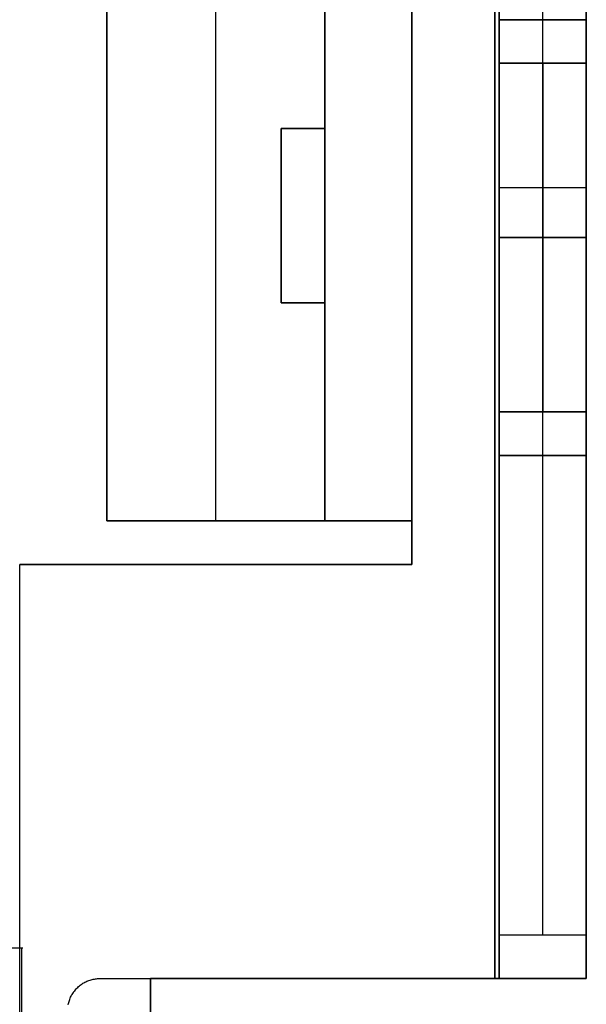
# Model space of a CAD drawing. Header units: millimetres. Extents: x -88 to 88, y -12 to 103.
# Tile 142 of 256: x -34.89 to -33.59, y 4.93 to 7.19. Entities that reach past the tile are written whole.
import ezdxf

# ---------------------------------------------------------------- set-up
doc = ezdxf.new("R2010")
doc.units = ezdxf.units.MM
doc.layers.add('Default', color=7, linetype='Continuous', true_color=0x000000)
doc.layers.add('TOP', color=7, linetype='Continuous', true_color=0xc80000)

msp = doc.modelspace()

# ---------------------------------------------------------------- linework, layer by layer
at = {"layer": 'Default', "color": 254, "true_color": 0xcad1ee}
for points in [[(-33.8012, 4.9852), (-33.8012, 18.7352)], [(-33.8012, 18.7352), (-33.8012, 4.9852)], [(-33.7912, 4.9852), (-33.7912, 18.7352)], [(-33.7912, 18.7352), (-33.7912, 4.9852)], [(-33.5912, 4.9852), (-33.5912, 18.7352)], [(-33.5912, 18.7352), (-33.5912, 4.9852)], [(-33.9912, 5.9352), (-33.9912, 18.0352)], [(-33.9912, 18.0352), (-33.9912, 5.9352)], [(-33.9912, 16.2352), (-33.9912, 5.9352)], [(-33.7912, 11.0102), (-33.7912, 7.1852)], [(-33.9912, 5.9352), (-33.9912, 8.9352)], [(-33.9912, 6.0352), (-33.9912, 8.9352)], [(-33.9912, 8.9352), (-33.9912, 6.0352)], [(-33.7912, 4.9852), (-33.7912, 8.6102)], [(-34.6912, 6.0352), (-34.6912, 8.5352)], [(-34.6912, 8.5352), (-34.6912, 6.0352)], [(-34.6912, 8.5352), (-34.6912, 6.0352)], [(-34.4412, 6.0352), (-34.4412, 8.5352)], [(-34.1912, 6.0352), (-34.1912, 8.5352)], [(-34.1912, 8.5352), (-34.1912, 6.0352)], [(-33.7912, 5.0852), (-33.7912, 8.5152)], [(-33.6912, 5.0852), (-33.6912, 8.5152)], [(-33.5912, 5.0852), (-33.5912, 8.5152)], [(-34.1912, 7.6852), (-34.1912, 6.9352)], [(-33.5912, 7.1852), (-33.7912, 7.1852)], [(-33.7912, 7.1852), (-33.5912, 7.1852)], [(-33.7912, 7.1852), (-33.5912, 7.1852)], [(-33.5912, 7.1852), (-33.7912, 7.1852)], [(-33.7912, 7.1852), (-33.5912, 7.1852)], [(-33.7912, 7.1852), (-33.5912, 7.1852)], [(-33.5912, 7.1852), (-33.7912, 7.1852)], [(-33.5912, 7.1852), (-33.5912, 6.1852)], [(-33.7912, 7.0852), (-33.7912, 6.2852)], [(-33.5912, 7.0852), (-33.7912, 7.0852)], [(-33.7912, 6.2852), (-33.7912, 7.0852)], [(-33.7912, 7.0852), (-33.5912, 7.0852)], [(-33.7912, 7.0852), (-33.7912, 6.2852)], [(-33.7912, 6.2852), (-33.7912, 7.0852)], [(-33.7912, 7.0852), (-33.5912, 7.0852)], [(-33.5912, 7.0852), (-33.7912, 7.0852)], [(-33.6912, 6.2852), (-33.6912, 7.0852)], [(-33.6912, 6.2852), (-33.6912, 7.0852)], [(-33.6912, 7.0852), (-33.6912, 6.2852)], [(-33.6912, 6.2852), (-33.6912, 7.0852)], [(-33.5912, 6.2852), (-33.5912, 7.0852)], [(-33.5912, 7.0852), (-33.5912, 6.2852)], [(-33.5912, 6.2852), (-33.5912, 7.0852)], [(-33.5912, 7.0852), (-33.5912, 6.2852)], [(-34.2912, 6.9352), (-34.1912, 6.9352)], [(-34.2912, 6.5352), (-34.2912, 6.9352)], [(-34.2912, 6.9352), (-34.2912, 6.5352)], [(-34.1912, 6.9352), (-34.2912, 6.9352)], [(-34.1912, 6.9352), (-34.2912, 6.9352)], [(-34.2912, 6.9352), (-34.2912, 6.5352)], [(-34.1912, 6.9352), (-34.1912, 6.5352)], [(-33.7912, 6.8002), (-33.5912, 6.8002)], [(-33.7912, 6.6852), (-33.5912, 6.6852)], [(-33.5912, 6.6852), (-33.7912, 6.6852)], [(-33.5912, 6.6852), (-33.7912, 6.6852)], [(-33.7912, 6.6852), (-33.5912, 6.6852)], [(-34.1912, 6.5352), (-34.2912, 6.5352)], [(-34.2912, 6.5352), (-34.1912, 6.5352)], [(-34.1912, 6.5352), (-34.2912, 6.5352)], [(-34.1912, 6.5352), (-34.1912, 6.0352)], [(-33.7912, 6.2852), (-33.5912, 6.2852)], [(-33.5912, 6.2852), (-33.7912, 6.2852)], [(-33.5912, 6.2852), (-33.7912, 6.2852)], [(-33.7912, 6.2852), (-33.5912, 6.2852)], [(-33.7912, 6.1852), (-33.5912, 6.1852)], [(-33.5912, 6.1852), (-33.7912, 6.1852)], [(-33.7912, 6.1852), (-33.5912, 6.1852)], [(-33.7912, 4.9852), (-33.7912, 6.1852)], [(-33.7912, 6.1852), (-33.5912, 6.1852)], [(-33.7912, 6.1852), (-33.5912, 6.1852)], [(-33.5912, 6.1852), (-33.7912, 6.1852)], [(-33.7912, 6.1852), (-33.7912, 4.9852)], [(-33.7912, 6.1852), (-33.5912, 6.1852)], [(-33.5912, 6.1852), (-33.7912, 6.1852)], [(-33.5912, 4.9852), (-33.5912, 6.1852)], [(-34.1912, 6.0352), (-34.6912, 6.0352)], [(-34.6912, 6.0352), (-33.9912, 6.0352)], [(-33.9912, 6.0352), (-34.1912, 6.0352)], [(-33.9912, 6.0352), (-34.1912, 6.0352)], [(-33.9912, 5.9352), (-33.9912, 6.0352)], [(-34.8912, 5.9352), (-33.9912, 5.9352)], [(-34.8912, 4.6352), (-34.8912, 5.9352)], [(-34.8912, 5.9352), (-33.9912, 5.9352)], [(-34.8912, 4.6352), (-34.8912, 5.9352)], [(-33.9912, 5.9352), (-34.8912, 5.9352)], [(-34.8912, 5.9352), (-33.9912, 5.9352)], [(-33.9912, 5.9352), (-34.8912, 5.9352)], [(-33.9912, 5.9352), (-34.8912, 5.9352)], [(-33.7912, 5.0852), (-33.5912, 5.0852)], [(-34.7798, 4.9252), (-34.7793, 4.9277), (-34.7787, 4.9301), (-34.778, 4.9326), (-34.7772, 4.935), (-34.7764, 4.9374), (-34.7754, 4.9398), (-34.7744, 4.9421), (-34.7733, 4.9444), (-34.7721, 4.9467), (-34.7708, 4.9489), (-34.7695, 4.9511), (-34.7681, 4.9532), (-34.7666, 4.9553), (-34.765, 4.9573), (-34.7634, 4.9593), (-34.7617, 4.9612), (-34.76, 4.9631), (-34.7581, 4.9649), (-34.7562, 4.9666), (-34.7543, 4.9682), (-34.7523, 4.9698), (-34.7503, 4.9714), (-34.7482, 4.9728), (-34.746, 4.9742), (-34.7438, 4.9755), (-34.7416, 4.9767), (-34.7393, 4.9779), (-34.737, 4.9789), (-34.7346, 4.9799), (-34.7322, 4.9808), (-34.7298, 4.9816), (-34.7274, 4.9824), (-34.7249, 4.983), (-34.7224, 4.9836), (-34.7199, 4.9841), (-34.7174, 4.9845), (-34.7148, 4.9848), (-34.7123, 4.985), (-34.7097, 4.9851), (-34.7072, 4.9852)], [(-34.7798, 4.9252), (-34.7793, 4.9277), (-34.7787, 4.9301), (-34.778, 4.9326), (-34.7772, 4.935), (-34.7764, 4.9374), (-34.7754, 4.9398), (-34.7744, 4.9421), (-34.7733, 4.9444), (-34.7721, 4.9467), (-34.7708, 4.9489), (-34.7695, 4.9511), (-34.7681, 4.9532), (-34.7666, 4.9553), (-34.765, 4.9573), (-34.7634, 4.9593), (-34.7617, 4.9612), (-34.76, 4.9631), (-34.7581, 4.9649), (-34.7562, 4.9666), (-34.7543, 4.9682), (-34.7523, 4.9698), (-34.7503, 4.9714), (-34.7482, 4.9728), (-34.746, 4.9742), (-34.7438, 4.9755), (-34.7416, 4.9767), (-34.7393, 4.9779), (-34.737, 4.9789), (-34.7346, 4.9799), (-34.7322, 4.9808), (-34.7298, 4.9816), (-34.7274, 4.9824), (-34.7249, 4.983), (-34.7224, 4.9836), (-34.7199, 4.9841), (-34.7174, 4.9845), (-34.7148, 4.9848), (-34.7123, 4.985), (-34.7097, 4.9851), (-34.7072, 4.9852)], [(-34.7798, 4.9252), (-34.7793, 4.9277), (-34.7787, 4.9301), (-34.778, 4.9326), (-34.7772, 4.935), (-34.7764, 4.9374), (-34.7754, 4.9398), (-34.7744, 4.9421), (-34.7733, 4.9444), (-34.7721, 4.9467), (-34.7708, 4.9489), (-34.7695, 4.9511), (-34.7681, 4.9532), (-34.7666, 4.9553), (-34.765, 4.9573), (-34.7634, 4.9593), (-34.7617, 4.9612), (-34.76, 4.9631), (-34.7581, 4.9649), (-34.7562, 4.9666), (-34.7543, 4.9682), (-34.7523, 4.9698), (-34.7503, 4.9714), (-34.7482, 4.9728), (-34.746, 4.9742), (-34.7438, 4.9755), (-34.7416, 4.9767), (-34.7393, 4.9779), (-34.737, 4.9789), (-34.7346, 4.9799), (-34.7322, 4.9808), (-34.7298, 4.9816), (-34.7274, 4.9824), (-34.7249, 4.983), (-34.7224, 4.9836), (-34.7199, 4.9841), (-34.7174, 4.9845), (-34.7148, 4.9848), (-34.7123, 4.985), (-34.7097, 4.9851), (-34.7072, 4.9852)], [(-34.7072, 4.9852), (-33.8012, 4.9852)], [(-34.7072, 4.9852), (-33.8012, 4.9852)], [(-34.5912, 4.9852), (-34.5912, 3.5352)], [(-33.7912, 4.9852), (-34.5912, 4.9852)], [(-34.5912, 3.5352), (-34.5912, 4.9852)], [(-34.5912, 4.9852), (-33.7912, 4.9852)], [(-34.5912, 4.9852), (-34.5912, 4.5602)], [(-33.7912, 4.9852), (-34.5912, 4.9852)], [(-33.5912, 4.9852), (-33.7912, 4.9852)], [(-33.7912, 4.9852), (-33.5912, 4.9852)], [(-33.7912, 4.9852), (-33.5912, 4.9852)]]:
    msp.add_lwpolyline(points, dxfattribs=at)
at = {"layer": 'Default', "color": 254, "true_color": 0xcad1ee, "extrusion": (1, 0, 0)}
for points in [[(7.1852, -4.18), (7.1852, -3.98)], [(7.1852, -3.985), (7.1852, -4.185)], [(7.1852, -3.98), (7.1852, -4.18)], [(7.0852, -4.28), (7.0886, -4.2799), (7.092, -4.2798), (7.0954, -4.2795), (7.0988, -4.2791), (7.1022, -4.2785), (7.1055, -4.2779), (7.1089, -4.2772), (7.1122, -4.2763), (7.1154, -4.2753), (7.1187, -4.2742), (7.1219, -4.273), (7.125, -4.2717), (7.1281, -4.2703), (7.1312, -4.2688), (7.1342, -4.2672), (7.1371, -4.2654), (7.14, -4.2636), (7.1429, -4.2617), (7.1456, -4.2597), (7.1483, -4.2576), (7.1509, -4.2554), (7.1534, -4.2531), (7.1559, -4.2507), (7.1583, -4.2483), (7.1606, -4.2457), (7.1628, -4.2431), (7.1649, -4.2404), (7.1669, -4.2377), (7.1688, -4.2348), (7.1706, -4.232), (7.1724, -4.229), (7.174, -4.226), (7.1755, -4.2229), (7.1769, -4.2198), (7.1782, -4.2167), (7.1794, -4.2135), (7.1805, -4.2103), (7.1815, -4.207), (7.1823, -4.2037), (7.1831, -4.2003), (7.1837, -4.197), (7.1843, -4.1936), (7.1847, -4.1902), (7.185, -4.1868), (7.1851, -4.1834), (7.1852, -4.18)], [(7.1852, -3.98), (7.1851, -3.9766), (7.185, -3.9732), (7.1847, -3.9698), (7.1843, -3.9664), (7.1837, -3.963), (7.1831, -3.9597), (7.1823, -3.9563), (7.1815, -3.953), (7.1805, -3.9497), (7.1794, -3.9465), (7.1782, -3.9433), (7.1769, -3.9402), (7.1755, -3.9371), (7.174, -3.934), (7.1724, -3.931), (7.1706, -3.928), (7.1688, -3.9252), (7.1669, -3.9223), (7.1649, -3.9196), (7.1628, -3.9169), (7.1606, -3.9143), (7.1583, -3.9117), (7.1559, -3.9093), (7.1534, -3.9069), (7.1509, -3.9046), (7.1483, -3.9024), (7.1456, -3.9003), (7.1429, -3.8983), (7.14, -3.8964), (7.1371, -3.8946), (7.1342, -3.8928), (7.1312, -3.8912), (7.1281, -3.8897), (7.125, -3.8883), (7.1219, -3.887), (7.1187, -3.8858), (7.1154, -3.8847), (7.1122, -3.8837), (7.1089, -3.8828), (7.1055, -3.8821), (7.1022, -3.8815), (7.0988, -3.8809), (7.0954, -3.8805), (7.092, -3.8802), (7.0886, -3.8801), (7.0852, -3.88)], [(7.1852, -3.985), (7.1851, -3.9816), (7.185, -3.9782), (7.1847, -3.9748), (7.1843, -3.9714), (7.1837, -3.968), (7.1831, -3.9647), (7.1823, -3.9613), (7.1815, -3.958), (7.1805, -3.9547), (7.1794, -3.9515), (7.1782, -3.9483), (7.1769, -3.9452), (7.1755, -3.9421), (7.174, -3.939), (7.1724, -3.936), (7.1706, -3.933), (7.1688, -3.9302), (7.1669, -3.9273), (7.1649, -3.9246), (7.1628, -3.9219), (7.1606, -3.9193), (7.1583, -3.9167), (7.1559, -3.9143), (7.1534, -3.9119), (7.1509, -3.9096), (7.1483, -3.9074), (7.1456, -3.9053), (7.1429, -3.9033), (7.14, -3.9014), (7.1371, -3.8996), (7.1342, -3.8978), (7.1312, -3.8962), (7.1281, -3.8947), (7.125, -3.8933), (7.1219, -3.892), (7.1187, -3.8908), (7.1154, -3.8897), (7.1122, -3.8887), (7.1089, -3.8878), (7.1055, -3.8871), (7.1022, -3.8865), (7.0988, -3.8859), (7.0954, -3.8855), (7.092, -3.8852), (7.0886, -3.8851), (7.0852, -3.885)], [(7.0852, -4.285), (7.0886, -4.2849), (7.092, -4.2848), (7.0954, -4.2845), (7.0988, -4.2841), (7.1022, -4.2835), (7.1055, -4.2829), (7.1089, -4.2822), (7.1122, -4.2813), (7.1154, -4.2803), (7.1187, -4.2792), (7.1219, -4.278), (7.125, -4.2767), (7.1281, -4.2753), (7.1312, -4.2738), (7.1342, -4.2722), (7.1371, -4.2704), (7.14, -4.2686), (7.1429, -4.2667), (7.1456, -4.2647), (7.1483, -4.2626), (7.1509, -4.2604), (7.1534, -4.2581), (7.1559, -4.2557), (7.1583, -4.2533), (7.1606, -4.2507), (7.1628, -4.2481), (7.1649, -4.2454), (7.1669, -4.2427), (7.1688, -4.2398), (7.1706, -4.237), (7.1724, -4.234), (7.174, -4.231), (7.1755, -4.2279), (7.1769, -4.2248), (7.1782, -4.2217), (7.1794, -4.2185), (7.1805, -4.2153), (7.1815, -4.212), (7.1823, -4.2087), (7.1831, -4.2053), (7.1837, -4.202), (7.1843, -4.1986), (7.1847, -4.1952), (7.185, -4.1918), (7.1851, -4.1884), (7.1852, -4.185)], [(7.1852, -3.985), (7.1852, -4.185)], [(7.1852, -3.98), (7.1852, -4.18)], [(7.1852, -4.18), (7.1851, -4.1834), (7.185, -4.1868), (7.1847, -4.1902), (7.1843, -4.1936), (7.1837, -4.197), (7.1831, -4.2003), (7.1823, -4.2037), (7.1815, -4.207), (7.1805, -4.2103), (7.1794, -4.2135), (7.1782, -4.2167), (7.1769, -4.2198), (7.1755, -4.2229), (7.174, -4.226), (7.1724, -4.229), (7.1706, -4.232), (7.1688, -4.2348), (7.1669, -4.2377), (7.1649, -4.2404), (7.1628, -4.2431), (7.1606, -4.2457), (7.1583, -4.2483), (7.1559, -4.2507), (7.1534, -4.2531), (7.1509, -4.2554), (7.1483, -4.2576), (7.1456, -4.2597), (7.1429, -4.2617), (7.14, -4.2636), (7.1371, -4.2654), (7.1342, -4.2672), (7.1312, -4.2688), (7.1281, -4.2703), (7.125, -4.2717), (7.1219, -4.273), (7.1187, -4.2742), (7.1154, -4.2753), (7.1122, -4.2763), (7.1089, -4.2772), (7.1055, -4.2779), (7.1022, -4.2785), (7.0988, -4.2791), (7.0954, -4.2795), (7.092, -4.2798), (7.0886, -4.2799), (7.0852, -4.28)], [(7.1852, -4.185), (7.1852, -3.985)], [(6.9352, -4.07), (6.9352, -4.57)], [(6.9352, -4.07), (6.9352, -4.57)], [(6.9352, -4.07), (6.9352, -4.57)], [(6.7352, -4.57), (6.7352, -4.07)], [(6.6852, -4.285), (6.6852, -3.885)], [(6.5352, -4.07), (6.5352, -4.57)], [(6.5352, -4.07), (6.5352, -4.57)], [(6.5352, -4.07), (6.5352, -4.57)], [(6.1852, -4.18), (6.1852, -4.1834), (6.1854, -4.1868), (6.1857, -4.1902), (6.1861, -4.1936), (6.1866, -4.197), (6.1873, -4.2003), (6.188, -4.2037), (6.1889, -4.207), (6.1899, -4.2103), (6.191, -4.2135), (6.1922, -4.2167), (6.1935, -4.2198), (6.1949, -4.2229), (6.1964, -4.226), (6.198, -4.229), (6.1997, -4.232), (6.2016, -4.2348), (6.2035, -4.2377), (6.2055, -4.2404), (6.2076, -4.2431), (6.2098, -4.2457), (6.2121, -4.2483), (6.2145, -4.2507), (6.2169, -4.2531), (6.2195, -4.2554), (6.2221, -4.2576), (6.2248, -4.2597), (6.2275, -4.2617), (6.2303, -4.2636), (6.2332, -4.2654), (6.2362, -4.2672), (6.2392, -4.2688), (6.2422, -4.2703), (6.2453, -4.2717), (6.2485, -4.273), (6.2517, -4.2742), (6.2549, -4.2753), (6.2582, -4.2763), (6.2615, -4.2772), (6.2648, -4.2779), (6.2682, -4.2785), (6.2716, -4.2791), (6.275, -4.2795), (6.2784, -4.2798), (6.2818, -4.2799), (6.2852, -4.28)], [(6.2852, -3.88), (6.2818, -3.8801), (6.2784, -3.8802), (6.275, -3.8805), (6.2716, -3.8809), (6.2682, -3.8815), (6.2648, -3.8821), (6.2615, -3.8828), (6.2582, -3.8837), (6.2549, -3.8847), (6.2517, -3.8858), (6.2485, -3.887), (6.2453, -3.8883), (6.2422, -3.8897), (6.2392, -3.8912), (6.2362, -3.8928), (6.2332, -3.8946), (6.2303, -3.8964), (6.2275, -3.8983), (6.2248, -3.9003), (6.2221, -3.9024), (6.2195, -3.9046), (6.2169, -3.9069), (6.2145, -3.9093), (6.2121, -3.9117), (6.2098, -3.9143), (6.2076, -3.9169), (6.2055, -3.9196), (6.2035, -3.9223), (6.2016, -3.9252), (6.1997, -3.928), (6.198, -3.931), (6.1964, -3.934), (6.1949, -3.9371), (6.1935, -3.9402), (6.1922, -3.9433), (6.191, -3.9465), (6.1899, -3.9497), (6.1889, -3.953), (6.188, -3.9563), (6.1873, -3.9597), (6.1866, -3.963), (6.1861, -3.9664), (6.1857, -3.9698), (6.1854, -3.9732), (6.1852, -3.9766), (6.1852, -3.98)], [(6.2852, -3.885), (6.2818, -3.8851), (6.2784, -3.8852), (6.275, -3.8855), (6.2716, -3.8859), (6.2682, -3.8865), (6.2648, -3.8871), (6.2615, -3.8878), (6.2582, -3.8887), (6.2549, -3.8897), (6.2517, -3.8908), (6.2485, -3.892), (6.2453, -3.8933), (6.2422, -3.8947), (6.2392, -3.8962), (6.2362, -3.8978), (6.2332, -3.8996), (6.2303, -3.9014), (6.2275, -3.9033), (6.2248, -3.9053), (6.2221, -3.9074), (6.2195, -3.9096), (6.2169, -3.9119), (6.2145, -3.9143), (6.2121, -3.9167), (6.2098, -3.9193), (6.2076, -3.9219), (6.2055, -3.9246), (6.2035, -3.9273), (6.2016, -3.9302), (6.1997, -3.933), (6.198, -3.936), (6.1964, -3.939), (6.1949, -3.9421), (6.1935, -3.9452), (6.1922, -3.9483), (6.191, -3.9515), (6.1899, -3.9547), (6.1889, -3.958), (6.188, -3.9613), (6.1873, -3.9647), (6.1866, -3.968), (6.1861, -3.9714), (6.1857, -3.9748), (6.1854, -3.9782), (6.1852, -3.9816), (6.1852, -3.985)], [(6.1852, -4.185), (6.1852, -4.1884), (6.1854, -4.1918), (6.1857, -4.1952), (6.1861, -4.1986), (6.1866, -4.202), (6.1873, -4.2053), (6.188, -4.2087), (6.1889, -4.212), (6.1899, -4.2153), (6.191, -4.2185), (6.1922, -4.2217), (6.1935, -4.2248), (6.1949, -4.2279), (6.1964, -4.231), (6.198, -4.234), (6.1997, -4.237), (6.2016, -4.2398), (6.2035, -4.2427), (6.2055, -4.2454), (6.2076, -4.2481), (6.2098, -4.2507), (6.2121, -4.2533), (6.2145, -4.2557), (6.2169, -4.2581), (6.2195, -4.2604), (6.2221, -4.2626), (6.2248, -4.2647), (6.2275, -4.2667), (6.2303, -4.2686), (6.2332, -4.2704), (6.2362, -4.2722), (6.2392, -4.2738), (6.2422, -4.2753), (6.2453, -4.2767), (6.2485, -4.278), (6.2517, -4.2792), (6.2549, -4.2803), (6.2582, -4.2813), (6.2615, -4.2822), (6.2648, -4.2829), (6.2682, -4.2835), (6.2716, -4.2841), (6.275, -4.2845), (6.2784, -4.2848), (6.2818, -4.2849), (6.2852, -4.285)], [(6.1852, -3.98), (6.1852, -4.18)], [(6.1852, -4.185), (6.1852, -3.985)], [(6.1852, -3.98), (6.1852, -4.18)], [(6.1852, -3.985), (6.1852, -4.185)], [(6.1852, -4.18), (6.1852, -3.98)], [(6.1852, -3.985), (6.1852, -4.185)], [(6.0352, -4.17), (6.0352, -4.07)], [(6.0352, -4.07), (6.0352, -4.17)], [(6.0352, -3.47), (6.0352, -4.07)], [(6.0352, -4.17), (6.0352, -3.47)], [(5.9352, -4.57), (5.9352, -4.17)], [(5.9352, -4.17), (5.9352, -4.57)], [(5.9352, -3.27), (5.9352, -4.57)], [(5.9352, -4.57), (5.9352, -4.17)], [(5.9352, -4.57), (5.9352, -3.27)], [(4.9852, -4.8), (4.9852, -4.8034), (4.9854, -4.8068), (4.9857, -4.8102), (4.9861, -4.8136), (4.9866, -4.817), (4.9873, -4.8203), (4.988, -4.8237), (4.9889, -4.827), (4.9899, -4.8303), (4.991, -4.8335), (4.9922, -4.8367), (4.9935, -4.8398), (4.9949, -4.8429), (4.9964, -4.846), (4.998, -4.849), (4.9997, -4.852), (5.0016, -4.8548), (5.0035, -4.8577), (5.0055, -4.8604), (5.0076, -4.8631), (5.0098, -4.8657), (5.0121, -4.8683), (5.0145, -4.8707), (5.0169, -4.8731), (5.0195, -4.8754), (5.0221, -4.8776), (5.0248, -4.8797), (5.0275, -4.8817), (5.0303, -4.8836), (5.0332, -4.8854), (5.0362, -4.8872), (5.0392, -4.8888), (5.0422, -4.8903), (5.0453, -4.8917), (5.0485, -4.893), (5.0517, -4.8942), (5.0549, -4.8953), (5.0582, -4.8963), (5.0615, -4.8972), (5.0648, -4.8979), (5.0682, -4.8985), (5.0716, -4.8991), (5.075, -4.8995), (5.0784, -4.8998), (5.0818, -4.8999), (5.0852, -4.9)], [(4.9852, -3.07), (4.9852, -3.27)], [(4.9852, -4.9), (4.9852, -3.27)], [(4.9852, -3.27), (4.9852, -4.9)], [(4.9852, -3.07), (4.9852, -3.27)], [(4.9852, -3.28), (4.9852, -4.8)], [(4.9852, -4.9), (4.9852, -3.27)], [(4.9852, -3.28), (4.9852, -4.8)]]:
    msp.add_lwpolyline(points, dxfattribs=at)
at = {"layer": 'Default', "color": 254, "true_color": 0xcad1ee, "extrusion": (1, 3.4308e-13, -3.4308e-13)}
msp.add_lwpolyline([(7.1852, -4.18), (7.1851, -4.1834), (7.185, -4.1868), (7.1847, -4.1902), (7.1843, -4.1936), (7.1837, -4.197), (7.1831, -4.2003), (7.1823, -4.2037), (7.1815, -4.207), (7.1805, -4.2103), (7.1794, -4.2135), (7.1782, -4.2167), (7.1769, -4.2198), (7.1755, -4.2229), (7.174, -4.226), (7.1724, -4.229), (7.1706, -4.232), (7.1688, -4.2348), (7.1669, -4.2377), (7.1649, -4.2404), (7.1628, -4.2431), (7.1606, -4.2457), (7.1583, -4.2483), (7.1559, -4.2507), (7.1534, -4.2531), (7.1509, -4.2554), (7.1483, -4.2576), (7.1456, -4.2597), (7.1429, -4.2617), (7.14, -4.2636), (7.1371, -4.2654), (7.1342, -4.2672), (7.1312, -4.2688), (7.1281, -4.2703), (7.125, -4.2717), (7.1219, -4.273), (7.1187, -4.2742), (7.1154, -4.2753), (7.1122, -4.2763), (7.1089, -4.2772), (7.1055, -4.2779), (7.1022, -4.2785), (7.0988, -4.2791), (7.0954, -4.2795), (7.092, -4.2798), (7.0886, -4.2799), (7.0852, -4.28)], dxfattribs=at)
at = {"layer": 'Default', "color": 254, "true_color": 0xcad1ee, "extrusion": (1, 3.4308e-13, 3.4308e-13)}
msp.add_lwpolyline([(7.1852, -3.98), (7.1851, -3.9766), (7.185, -3.9732), (7.1847, -3.9698), (7.1843, -3.9664), (7.1837, -3.963), (7.1831, -3.9597), (7.1823, -3.9563), (7.1815, -3.953), (7.1805, -3.9497), (7.1794, -3.9465), (7.1782, -3.9433), (7.1769, -3.9402), (7.1755, -3.9371), (7.174, -3.934), (7.1724, -3.931), (7.1706, -3.928), (7.1688, -3.9252), (7.1669, -3.9223), (7.1649, -3.9196), (7.1628, -3.9169), (7.1606, -3.9143), (7.1583, -3.9117), (7.1559, -3.9093), (7.1534, -3.9069), (7.1509, -3.9046), (7.1483, -3.9024), (7.1456, -3.9003), (7.1429, -3.8983), (7.14, -3.8964), (7.1371, -3.8946), (7.1342, -3.8928), (7.1312, -3.8912), (7.1281, -3.8897), (7.125, -3.8883), (7.1219, -3.887), (7.1187, -3.8858), (7.1154, -3.8847), (7.1122, -3.8837), (7.1089, -3.8828), (7.1055, -3.8821), (7.1022, -3.8815), (7.0988, -3.8809), (7.0954, -3.8805), (7.092, -3.8802), (7.0886, -3.8801), (7.0852, -3.88)], dxfattribs=at)
at = {"layer": 'Default', "color": 254, "true_color": 0xcad1ee, "extrusion": (1, 5.31775e-12, 5.31775e-12)}
msp.add_lwpolyline([(7.0852, -3.885), (7.0886, -3.8851), (7.092, -3.8852), (7.0954, -3.8855), (7.0988, -3.8859), (7.1022, -3.8865), (7.1055, -3.8871), (7.1089, -3.8878), (7.1122, -3.8887), (7.1154, -3.8897), (7.1187, -3.8908), (7.1219, -3.892), (7.125, -3.8933), (7.1281, -3.8947), (7.1312, -3.8962), (7.1342, -3.8978), (7.1371, -3.8996), (7.14, -3.9014), (7.1429, -3.9033), (7.1456, -3.9053), (7.1483, -3.9074), (7.1509, -3.9096), (7.1534, -3.9119), (7.1559, -3.9143), (7.1583, -3.9167), (7.1606, -3.9193), (7.1628, -3.9219), (7.1649, -3.9246), (7.1669, -3.9273), (7.1688, -3.9302), (7.1706, -3.933), (7.1724, -3.936), (7.174, -3.939), (7.1755, -3.9421), (7.1769, -3.9452), (7.1782, -3.9483), (7.1794, -3.9515), (7.1805, -3.9547), (7.1815, -3.958), (7.1823, -3.9613), (7.1831, -3.9647), (7.1837, -3.968), (7.1843, -3.9714), (7.1847, -3.9748), (7.185, -3.9782), (7.1851, -3.9816), (7.1852, -3.985)], dxfattribs=at)
at = {"layer": 'Default', "color": 254, "true_color": 0xcad1ee, "extrusion": (1, 5.31775e-12, -5.31775e-12)}
msp.add_lwpolyline([(7.1852, -4.185), (7.1851, -4.1884), (7.185, -4.1918), (7.1847, -4.1952), (7.1843, -4.1986), (7.1837, -4.202), (7.1831, -4.2053), (7.1823, -4.2087), (7.1815, -4.212), (7.1805, -4.2153), (7.1794, -4.2185), (7.1782, -4.2217), (7.1769, -4.2248), (7.1755, -4.2279), (7.174, -4.231), (7.1724, -4.234), (7.1706, -4.237), (7.1688, -4.2398), (7.1669, -4.2427), (7.1649, -4.2454), (7.1628, -4.2481), (7.1606, -4.2507), (7.1583, -4.2533), (7.1559, -4.2557), (7.1534, -4.2581), (7.1509, -4.2604), (7.1483, -4.2626), (7.1456, -4.2647), (7.1429, -4.2667), (7.14, -4.2686), (7.1371, -4.2704), (7.1342, -4.2722), (7.1312, -4.2738), (7.1281, -4.2753), (7.125, -4.2767), (7.1219, -4.278), (7.1187, -4.2792), (7.1154, -4.2803), (7.1122, -4.2813), (7.1089, -4.2822), (7.1055, -4.2829), (7.1022, -4.2835), (7.0988, -4.2841), (7.0954, -4.2845), (7.092, -4.2848), (7.0886, -4.2849), (7.0852, -4.285)], dxfattribs=at)
at = {"layer": 'Default', "color": 254, "true_color": 0xcad1ee, "extrusion": (1, 1.00486e-13, 2.42594e-13)}
msp.add_lwpolyline([(7.0852, -3.88), (7.0886, -3.8801), (7.092, -3.8802), (7.0954, -3.8805), (7.0988, -3.8809), (7.1022, -3.8815), (7.1055, -3.8821), (7.1089, -3.8828), (7.1122, -3.8837), (7.1154, -3.8847), (7.1187, -3.8858), (7.1219, -3.887), (7.125, -3.8883), (7.1281, -3.8897), (7.1312, -3.8912), (7.1342, -3.8928), (7.1371, -3.8946), (7.14, -3.8964), (7.1429, -3.8983), (7.1456, -3.9003), (7.1483, -3.9024), (7.1509, -3.9046), (7.1534, -3.9069), (7.1559, -3.9093), (7.1583, -3.9117), (7.1606, -3.9143), (7.1628, -3.9169), (7.1649, -3.9196), (7.1669, -3.9223), (7.1688, -3.9252), (7.1706, -3.928), (7.1724, -3.931), (7.174, -3.934), (7.1755, -3.9371), (7.1769, -3.9402), (7.1782, -3.9433), (7.1794, -3.9465), (7.1805, -3.9497), (7.1815, -3.953), (7.1823, -3.9563), (7.1831, -3.9597), (7.1837, -3.963), (7.1843, -3.9664), (7.1847, -3.9698), (7.185, -3.9732), (7.1851, -3.9766), (7.1852, -3.98)], dxfattribs=at)
at = {"layer": 'Default', "color": 254, "true_color": 0xcad1ee, "extrusion": (1, -3.13649e-13, -2.94316e-14)}
msp.add_lwpolyline([(7.0852, -3.885), (7.0886, -3.8851), (7.092, -3.8852), (7.0954, -3.8855), (7.0988, -3.8859), (7.1022, -3.8865), (7.1055, -3.8871), (7.1089, -3.8878), (7.1122, -3.8887), (7.1154, -3.8897), (7.1187, -3.8908), (7.1219, -3.892), (7.125, -3.8933), (7.1281, -3.8947), (7.1312, -3.8962), (7.1342, -3.8978), (7.1371, -3.8996), (7.14, -3.9014), (7.1429, -3.9033), (7.1456, -3.9053), (7.1483, -3.9074), (7.1509, -3.9096), (7.1534, -3.9119), (7.1559, -3.9143), (7.1583, -3.9167), (7.1606, -3.9193), (7.1628, -3.9219), (7.1649, -3.9246), (7.1669, -3.9273), (7.1688, -3.9302), (7.1706, -3.933), (7.1724, -3.936), (7.174, -3.939), (7.1755, -3.9421), (7.1769, -3.9452), (7.1782, -3.9483), (7.1794, -3.9515), (7.1805, -3.9547), (7.1815, -3.958), (7.1823, -3.9613), (7.1831, -3.9647), (7.1837, -3.968), (7.1843, -3.9714), (7.1847, -3.9748), (7.185, -3.9782), (7.1851, -3.9816), (7.1852, -3.985)], dxfattribs=at)
at = {"layer": 'Default', "color": 254, "true_color": 0xcad1ee, "extrusion": (1, -3.13649e-13, 2.94316e-14)}
msp.add_lwpolyline([(7.1852, -4.185), (7.1851, -4.1884), (7.185, -4.1918), (7.1847, -4.1952), (7.1843, -4.1986), (7.1837, -4.202), (7.1831, -4.2053), (7.1823, -4.2087), (7.1815, -4.212), (7.1805, -4.2153), (7.1794, -4.2185), (7.1782, -4.2217), (7.1769, -4.2248), (7.1755, -4.2279), (7.174, -4.231), (7.1724, -4.234), (7.1706, -4.237), (7.1688, -4.2398), (7.1669, -4.2427), (7.1649, -4.2454), (7.1628, -4.2481), (7.1606, -4.2507), (7.1583, -4.2533), (7.1559, -4.2557), (7.1534, -4.2581), (7.1509, -4.2604), (7.1483, -4.2626), (7.1456, -4.2647), (7.1429, -4.2667), (7.14, -4.2686), (7.1371, -4.2704), (7.1342, -4.2722), (7.1312, -4.2738), (7.1281, -4.2753), (7.125, -4.2767), (7.1219, -4.278), (7.1187, -4.2792), (7.1154, -4.2803), (7.1122, -4.2813), (7.1089, -4.2822), (7.1055, -4.2829), (7.1022, -4.2835), (7.0988, -4.2841), (7.0954, -4.2845), (7.092, -4.2848), (7.0886, -4.2849), (7.0852, -4.285)], dxfattribs=at)
at = {"layer": 'Default', "color": 254, "true_color": 0xcad1ee, "extrusion": (1, 1.75702e-12, 1.3307e-12)}
msp.add_lwpolyline([(6.1852, -4.18), (6.1852, -4.1834), (6.1854, -4.1868), (6.1857, -4.1902), (6.1861, -4.1936), (6.1866, -4.197), (6.1873, -4.2003), (6.188, -4.2037), (6.1889, -4.207), (6.1899, -4.2103), (6.191, -4.2135), (6.1922, -4.2167), (6.1935, -4.2198), (6.1949, -4.2229), (6.1964, -4.226), (6.198, -4.229), (6.1997, -4.232), (6.2016, -4.2348), (6.2035, -4.2377), (6.2055, -4.2404), (6.2076, -4.2431), (6.2098, -4.2457), (6.2121, -4.2483), (6.2145, -4.2507), (6.2169, -4.2531), (6.2195, -4.2554), (6.2221, -4.2576), (6.2248, -4.2597), (6.2275, -4.2617), (6.2303, -4.2636), (6.2332, -4.2654), (6.2362, -4.2672), (6.2392, -4.2688), (6.2422, -4.2703), (6.2453, -4.2717), (6.2485, -4.273), (6.2517, -4.2742), (6.2549, -4.2753), (6.2582, -4.2763), (6.2615, -4.2772), (6.2648, -4.2779), (6.2682, -4.2785), (6.2716, -4.2791), (6.275, -4.2795), (6.2784, -4.2798), (6.2818, -4.2799), (6.2852, -4.28)], dxfattribs=at)
at = {"layer": 'Default', "color": 254, "true_color": 0xcad1ee, "extrusion": (1, 2.02905e-12, -1.74483e-12)}
msp.add_lwpolyline([(6.2852, -3.88), (6.2818, -3.8801), (6.2784, -3.8802), (6.275, -3.8805), (6.2716, -3.8809), (6.2682, -3.8815), (6.2648, -3.8821), (6.2615, -3.8828), (6.2582, -3.8837), (6.2549, -3.8847), (6.2517, -3.8858), (6.2485, -3.887), (6.2453, -3.8883), (6.2422, -3.8897), (6.2392, -3.8912), (6.2362, -3.8928), (6.2332, -3.8946), (6.2303, -3.8964), (6.2275, -3.8983), (6.2248, -3.9003), (6.2221, -3.9024), (6.2195, -3.9046), (6.2169, -3.9069), (6.2145, -3.9093), (6.2121, -3.9117), (6.2098, -3.9143), (6.2076, -3.9169), (6.2055, -3.9196), (6.2035, -3.9223), (6.2016, -3.9252), (6.1997, -3.928), (6.198, -3.931), (6.1964, -3.934), (6.1949, -3.9371), (6.1935, -3.9402), (6.1922, -3.9433), (6.191, -3.9465), (6.1899, -3.9497), (6.1889, -3.953), (6.188, -3.9563), (6.1873, -3.9597), (6.1866, -3.963), (6.1861, -3.9664), (6.1857, -3.9698), (6.1854, -3.9732), (6.1852, -3.9766), (6.1852, -3.98)], dxfattribs=at)
at = {"layer": 'Default', "color": 254, "true_color": 0xcad1ee, "extrusion": (1, 3.13649e-13, -2.94316e-14)}
msp.add_lwpolyline([(6.1852, -3.985), (6.1852, -3.9816), (6.1854, -3.9782), (6.1857, -3.9748), (6.1861, -3.9714), (6.1866, -3.968), (6.1873, -3.9647), (6.188, -3.9613), (6.1889, -3.958), (6.1899, -3.9547), (6.191, -3.9515), (6.1922, -3.9483), (6.1935, -3.9452), (6.1949, -3.9421), (6.1964, -3.939), (6.198, -3.936), (6.1997, -3.933), (6.2016, -3.9302), (6.2035, -3.9273), (6.2055, -3.9246), (6.2076, -3.9219), (6.2098, -3.9193), (6.2121, -3.9167), (6.2145, -3.9143), (6.2169, -3.9119), (6.2195, -3.9096), (6.2221, -3.9074), (6.2248, -3.9053), (6.2275, -3.9033), (6.2303, -3.9014), (6.2332, -3.8996), (6.2362, -3.8978), (6.2392, -3.8962), (6.2422, -3.8947), (6.2453, -3.8933), (6.2485, -3.892), (6.2517, -3.8908), (6.2549, -3.8897), (6.2582, -3.8887), (6.2615, -3.8878), (6.2648, -3.8871), (6.2682, -3.8865), (6.2716, -3.8859), (6.275, -3.8855), (6.2784, -3.8852), (6.2818, -3.8851), (6.2852, -3.885)], dxfattribs=at)
at = {"layer": 'Default', "color": 254, "true_color": 0xcad1ee, "extrusion": (1, 3.13649e-13, 2.94316e-14)}
msp.add_lwpolyline([(6.2852, -4.285), (6.2818, -4.2849), (6.2784, -4.2848), (6.275, -4.2845), (6.2716, -4.2841), (6.2682, -4.2835), (6.2648, -4.2829), (6.2615, -4.2822), (6.2582, -4.2813), (6.2549, -4.2803), (6.2517, -4.2792), (6.2485, -4.278), (6.2453, -4.2767), (6.2422, -4.2753), (6.2392, -4.2738), (6.2362, -4.2722), (6.2332, -4.2704), (6.2303, -4.2686), (6.2275, -4.2667), (6.2248, -4.2647), (6.2221, -4.2626), (6.2195, -4.2604), (6.2169, -4.2581), (6.2145, -4.2557), (6.2121, -4.2533), (6.2098, -4.2507), (6.2076, -4.2481), (6.2055, -4.2454), (6.2035, -4.2427), (6.2016, -4.2398), (6.1997, -4.237), (6.198, -4.234), (6.1964, -4.231), (6.1949, -4.2279), (6.1935, -4.2248), (6.1922, -4.2217), (6.191, -4.2185), (6.1899, -4.2153), (6.1889, -4.212), (6.188, -4.2087), (6.1873, -4.2053), (6.1866, -4.202), (6.1861, -4.1986), (6.1857, -4.1952), (6.1854, -4.1918), (6.1852, -4.1884), (6.1852, -4.185)], dxfattribs=at)
at = {"layer": 'Default', "color": 254, "true_color": 0xcad1ee, "extrusion": (1, -1.74483e-12, -2.02905e-12)}
msp.add_lwpolyline([(6.2852, -4.28), (6.2818, -4.2799), (6.2784, -4.2798), (6.275, -4.2795), (6.2716, -4.2791), (6.2682, -4.2785), (6.2648, -4.2779), (6.2615, -4.2772), (6.2582, -4.2763), (6.2549, -4.2753), (6.2517, -4.2742), (6.2485, -4.273), (6.2453, -4.2717), (6.2422, -4.2703), (6.2392, -4.2688), (6.2362, -4.2672), (6.2332, -4.2654), (6.2303, -4.2636), (6.2275, -4.2617), (6.2248, -4.2597), (6.2221, -4.2576), (6.2195, -4.2554), (6.2169, -4.2531), (6.2145, -4.2507), (6.2121, -4.2483), (6.2098, -4.2457), (6.2076, -4.2431), (6.2055, -4.2404), (6.2035, -4.2377), (6.2016, -4.2348), (6.1997, -4.232), (6.198, -4.229), (6.1964, -4.226), (6.1949, -4.2229), (6.1935, -4.2198), (6.1922, -4.2167), (6.191, -4.2135), (6.1899, -4.2103), (6.1889, -4.207), (6.188, -4.2037), (6.1873, -4.2003), (6.1866, -4.197), (6.1861, -4.1936), (6.1857, -4.1902), (6.1854, -4.1868), (6.1852, -4.1834), (6.1852, -4.18)], dxfattribs=at)
at = {"layer": 'Default', "color": 254, "true_color": 0xcad1ee, "extrusion": (1, -1.74483e-12, 2.02905e-12)}
msp.add_lwpolyline([(6.1852, -3.98), (6.1852, -3.9766), (6.1854, -3.9732), (6.1857, -3.9698), (6.1861, -3.9664), (6.1866, -3.963), (6.1873, -3.9597), (6.188, -3.9563), (6.1889, -3.953), (6.1899, -3.9497), (6.191, -3.9465), (6.1922, -3.9433), (6.1935, -3.9402), (6.1949, -3.9371), (6.1964, -3.934), (6.198, -3.931), (6.1997, -3.928), (6.2016, -3.9252), (6.2035, -3.9223), (6.2055, -3.9196), (6.2076, -3.9169), (6.2098, -3.9143), (6.2121, -3.9117), (6.2145, -3.9093), (6.2169, -3.9069), (6.2195, -3.9046), (6.2221, -3.9024), (6.2248, -3.9003), (6.2275, -3.8983), (6.2303, -3.8964), (6.2332, -3.8946), (6.2362, -3.8928), (6.2392, -3.8912), (6.2422, -3.8897), (6.2453, -3.8883), (6.2485, -3.887), (6.2517, -3.8858), (6.2549, -3.8847), (6.2582, -3.8837), (6.2615, -3.8828), (6.2648, -3.8821), (6.2682, -3.8815), (6.2716, -3.8809), (6.275, -3.8805), (6.2784, -3.8802), (6.2818, -3.8801), (6.2852, -3.88)], dxfattribs=at)
at = {"layer": 'Default', "color": 254, "true_color": 0xcad1ee, "extrusion": (1, -5.03353e-12, 5.60196e-12)}
msp.add_lwpolyline([(6.1852, -3.985), (6.1852, -3.9816), (6.1854, -3.9782), (6.1857, -3.9748), (6.1861, -3.9714), (6.1866, -3.968), (6.1873, -3.9647), (6.188, -3.9613), (6.1889, -3.958), (6.1899, -3.9547), (6.191, -3.9515), (6.1922, -3.9483), (6.1935, -3.9452), (6.1949, -3.9421), (6.1964, -3.939), (6.198, -3.936), (6.1997, -3.933), (6.2016, -3.9302), (6.2035, -3.9273), (6.2055, -3.9246), (6.2076, -3.9219), (6.2098, -3.9193), (6.2121, -3.9167), (6.2145, -3.9143), (6.2169, -3.9119), (6.2195, -3.9096), (6.2221, -3.9074), (6.2248, -3.9053), (6.2275, -3.9033), (6.2303, -3.9014), (6.2332, -3.8996), (6.2362, -3.8978), (6.2392, -3.8962), (6.2422, -3.8947), (6.2453, -3.8933), (6.2485, -3.892), (6.2517, -3.8908), (6.2549, -3.8897), (6.2582, -3.8887), (6.2615, -3.8878), (6.2648, -3.8871), (6.2682, -3.8865), (6.2716, -3.8859), (6.275, -3.8855), (6.2784, -3.8852), (6.2818, -3.8851), (6.2852, -3.885)], dxfattribs=at)
at = {"layer": 'Default', "color": 254, "true_color": 0xcad1ee, "extrusion": (1, -5.17564e-12, -5.45985e-12)}
msp.add_lwpolyline([(6.2852, -4.285), (6.2818, -4.2849), (6.2784, -4.2848), (6.275, -4.2845), (6.2716, -4.2841), (6.2682, -4.2835), (6.2648, -4.2829), (6.2615, -4.2822), (6.2582, -4.2813), (6.2549, -4.2803), (6.2517, -4.2792), (6.2485, -4.278), (6.2453, -4.2767), (6.2422, -4.2753), (6.2392, -4.2738), (6.2362, -4.2722), (6.2332, -4.2704), (6.2303, -4.2686), (6.2275, -4.2667), (6.2248, -4.2647), (6.2221, -4.2626), (6.2195, -4.2604), (6.2169, -4.2581), (6.2145, -4.2557), (6.2121, -4.2533), (6.2098, -4.2507), (6.2076, -4.2481), (6.2055, -4.2454), (6.2035, -4.2427), (6.2016, -4.2398), (6.1997, -4.237), (6.198, -4.234), (6.1964, -4.231), (6.1949, -4.2279), (6.1935, -4.2248), (6.1922, -4.2217), (6.191, -4.2185), (6.1899, -4.2153), (6.1889, -4.212), (6.188, -4.2087), (6.1873, -4.2053), (6.1866, -4.202), (6.1861, -4.1986), (6.1857, -4.1952), (6.1854, -4.1918), (6.1852, -4.1884), (6.1852, -4.185)], dxfattribs=at)
at = {"layer": 'Default', "color": 254, "true_color": 0xcad1ee, "extrusion": (1, 1.40175e-12, 1.68597e-12)}
msp.add_lwpolyline([(4.9852, -4.8), (4.9852, -4.8034), (4.9854, -4.8068), (4.9857, -4.8102), (4.9861, -4.8136), (4.9866, -4.817), (4.9873, -4.8203), (4.988, -4.8237), (4.9889, -4.827), (4.9899, -4.8303), (4.991, -4.8335), (4.9922, -4.8367), (4.9935, -4.8398), (4.9949, -4.8429), (4.9964, -4.846), (4.998, -4.849), (4.9997, -4.852), (5.0016, -4.8548), (5.0035, -4.8577), (5.0055, -4.8604), (5.0076, -4.8631), (5.0098, -4.8657), (5.0121, -4.8683), (5.0145, -4.8707), (5.0169, -4.8731), (5.0195, -4.8754), (5.0221, -4.8776), (5.0248, -4.8797), (5.0275, -4.8817), (5.0303, -4.8836), (5.0332, -4.8854), (5.0362, -4.8872), (5.0392, -4.8888), (5.0422, -4.8903), (5.0453, -4.8917), (5.0485, -4.893), (5.0517, -4.8942), (5.0549, -4.8953), (5.0582, -4.8963), (5.0615, -4.8972), (5.0648, -4.8979), (5.0682, -4.8985), (5.0716, -4.8991), (5.075, -4.8995), (5.0784, -4.8998), (5.0818, -4.8999), (5.0852, -4.9)], dxfattribs=at)
at = {"layer": 'Default', "color": 254, "true_color": 0xcad1ee, "extrusion": (1, -1.37232e-12, -1.37232e-12)}
msp.add_lwpolyline([(4.9852, -4.8), (4.9852, -4.8034), (4.9854, -4.8068), (4.9857, -4.8102), (4.9861, -4.8136), (4.9866, -4.817), (4.9873, -4.8203), (4.988, -4.8237), (4.9889, -4.827), (4.9899, -4.8303), (4.991, -4.8335), (4.9922, -4.8367), (4.9935, -4.8398), (4.9949, -4.8429), (4.9964, -4.846), (4.998, -4.849), (4.9997, -4.852), (5.0016, -4.8548), (5.0035, -4.8577), (5.0055, -4.8604), (5.0076, -4.8631), (5.0098, -4.8657), (5.0121, -4.8683), (5.0145, -4.8707), (5.0169, -4.8731), (5.0195, -4.8754), (5.0221, -4.8776), (5.0248, -4.8797), (5.0275, -4.8817), (5.0303, -4.8836), (5.0332, -4.8854), (5.0362, -4.8872), (5.0392, -4.8888), (5.0422, -4.8903), (5.0453, -4.8917), (5.0485, -4.893), (5.0517, -4.8942), (5.0549, -4.8953), (5.0582, -4.8963), (5.0615, -4.8972), (5.0648, -4.8979), (5.0682, -4.8985), (5.0716, -4.8991), (5.075, -4.8995), (5.0784, -4.8998), (5.0818, -4.8999), (5.0852, -4.9)], dxfattribs=at)
at = {"layer": 'Default', "color": 254, "true_color": 0xcad1ee, "extrusion": (4.08025e-13, 1, -8.77719e-13)}
msp.add_lwpolyline([(33.8012, -3.07), (33.794, -3.0701), (33.7868, -3.0705), (33.7797, -3.0711), (33.7726, -3.072), (33.7655, -3.0731), (33.7585, -3.0744), (33.7515, -3.076), (33.7445, -3.0778), (33.7376, -3.0798), (33.7309, -3.0821), (33.7241, -3.0846), (33.7175, -3.0874), (33.711, -3.0904), (33.7046, -3.0935), (33.6983, -3.097), (33.6921, -3.1006), (33.686, -3.1044), (33.6801, -3.1084), (33.6743, -3.1127), (33.6686, -3.1171), (33.6632, -3.1217), (33.6578, -3.1265), (33.6527, -3.1315), (33.6477, -3.1367), (33.6429, -3.142), (33.6383, -3.1475), (33.6338, -3.1531), (33.6296, -3.1589), (33.6256, -3.1648), (33.6217, -3.1709), (33.6181, -3.1771), (33.6147, -3.1834), (33.6115, -3.1898), (33.6086, -3.1963), (33.6058, -3.203), (33.6033, -3.2097), (33.601, -3.2165), (33.599, -3.2233), (33.5971, -3.2303), (33.5956, -3.2373), (33.5942, -3.2443), (33.5931, -3.2514), (33.5923, -3.2585), (33.5917, -3.2657), (33.5913, -3.2728), (33.5912, -3.28)], dxfattribs=at)
at = {"layer": 'Default', "color": 254, "true_color": 0xcad1ee, "extrusion": (-3.32964e-11, 1, -5.97641e-11)}
msp.add_lwpolyline([(33.8012, -3.27), (33.8008, -3.27), (33.8005, -3.27), (33.8002, -3.2701), (33.7998, -3.2701), (33.7995, -3.2701), (33.7991, -3.2702), (33.7988, -3.2703), (33.7985, -3.2704), (33.7982, -3.2705), (33.7978, -3.2706), (33.7975, -3.2707), (33.7972, -3.2708), (33.7969, -3.271), (33.7966, -3.2711), (33.7963, -3.2713), (33.796, -3.2715), (33.7957, -3.2716), (33.7954, -3.2718), (33.7951, -3.272), (33.7949, -3.2722), (33.7946, -3.2725), (33.7944, -3.2727), (33.7941, -3.2729), (33.7939, -3.2732), (33.7936, -3.2734), (33.7934, -3.2737), (33.7932, -3.274), (33.793, -3.2742), (33.7928, -3.2745), (33.7926, -3.2748), (33.7925, -3.2751), (33.7923, -3.2754), (33.7921, -3.2757), (33.792, -3.276), (33.7919, -3.2763), (33.7918, -3.2767), (33.7916, -3.277), (33.7915, -3.2773), (33.7915, -3.2776), (33.7914, -3.278), (33.7913, -3.2783), (33.7913, -3.2786), (33.7912, -3.279), (33.7912, -3.2793), (33.7912, -3.2797), (33.7912, -3.28)], dxfattribs=at)
at = {"layer": 'TOP', "color": 254, "true_color": 0xcad1ee, "extrusion": (-0.00031984, 1, -5.86266e-06)}
msp.add_lwpolyline([(36.3083, 10.3649), (34.7679, 10.3932)], dxfattribs=at)
at = {"layer": 'TOP', "color": 254, "true_color": 0xcad1ee, "extrusion": (-0.00030454, 0.999848, -0.017447)}
msp.add_lwpolyline([(34.9976, -2.6694), (34.768, 10.4819)], dxfattribs=at)
at = {"layer": 'TOP', "color": 254, "true_color": 0xcad1ee, "extrusion": (1, -0.000619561, -2.20189e-05)}
msp.add_lwpolyline([(5.1489, 10.3924), (3.1773, 10.3223)], dxfattribs=at)
at = {"layer": 'TOP', "color": 254, "true_color": 0xcad1ee}
for points in [[(-36.1957, 5.0557), (-34.8843, 5.0557)], [(-34.886, 2.9683), (-34.886, 5.054)]]:
    msp.add_lwpolyline(points, dxfattribs=at)

doc.saveas('drawing.dxf')
